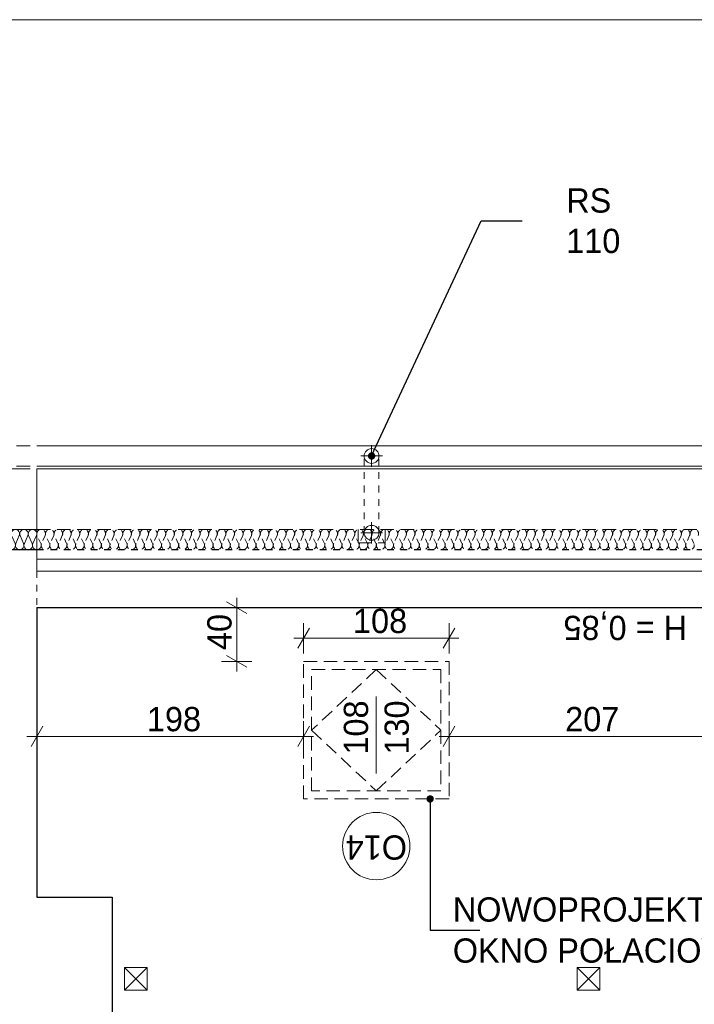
# Model space of a CAD drawing. Extents: x -21260 to 35740, y -2672 to 187028.
# Tile 107 of 120: x 11207 to 16215, y 139722 to 147028. Entities that reach past the tile are written whole.
import ezdxf

# ---------------------------------------------------------------- set-up
doc = ezdxf.new("R2010")
doc.units = 0
doc.header["$MEASUREMENT"] = 0
for name, pattern in [('Hidden Line', [100, 50, -50]), ('Hidden Line copy', [80, 40, -40]), ('Krawędzie ukryte', [150, 100, -50]), ('Przerywana', [400, 200, -200])]:
    doc.linetypes.add(name, pattern=pattern)
doc.layers.add('arch izolacje_Nr_Pióra__3', color=7, linetype='Continuous', lineweight=13, true_color=0xff6600)
doc.layers.add('Arch ocieplenie_Nr_Pióra__22', color=7, linetype='Continuous', lineweight=9, true_color=0x7f7f7f)
doc.layers.add('Arch ocieplenie', color=7, linetype='Continuous')
doc.layers.add('Arch wymiary', color=7, linetype='Continuous')
for name, color, linetype, lineweight in [('Arch opisy okien_Nr_Pióra__21', 7, 'Continuous', 13), ('Arch opisy_Nr_Pióra__21', 7, 'Continuous', 13), ('ARCH TABELA_Nr_Pióra__21', 7, 'Continuous', 13), ('Arch wymiary_Nr_Pióra__5', 7, 'Continuous', 13), ('INWENT DACH_Nr_Pióra__21', 7, 'Continuous', 13), ('INWENT KONST. DREWNIANA_Nr_Pióra__21', 7, 'Continuous', 13), ('INWENT ODWODNIENIE_Nr_Pióra__21', 7, 'Continuous', 13), ('INWENT OPISY_Nr_Pióra__21', 7, 'Continuous', 13), ('INWENT. OKNA_Nr_Pióra__21', 7, 'Continuous', 13), ('INWENT.ŚCIANY_Nr_Pióra__1', 7, 'Continuous', 25), ('Opisy - Tekst_Nr_pióra__1_Nr_Pióra__7', 7, 'Continuous', 13)]:
    doc.layers.add(name, color=color, linetype=linetype, lineweight=lineweight)
doc.styles.add('GENERATED_STYLE_1', font='txt')
doc.styles.add('GENERATED_STYLE_4', font='txt')
doc.styles.add('GENERATED_STYLE_5', font='txt')
doc.styles.add('GENERATED_STYLE_6', font='txt')
doc.styles.add('GENERATED_STYLE_7', font='txt')
doc.dimstyles.new('GENERATED_STYLE__1', dxfattribs={"dimtxt": 179.999995, "dimasz": 114, "dimexe": 0.18, "dimexo": 0, "dimgap": 0.09, "dimtad": 1, "dimdec": 0, "dimlfac": 0.1, "dimzin": 0, "dimdsep": 46, "dimtxsty": 'GENERATED_STYLE_1', "dimblk": 'ARROWHEAD_2', "dimblk1": 'ARROWHEAD_2', "dimblk2": 'ARROWHEAD_2', "dimcen": 0.09, "dimclrd": 7, "dimclre": 7, "dimclrt": 7, "dimazin": 0, "dimtfac": 1, "dimtdec": 4, "dimtmove": 0, "dimatfit": 3, "dimfxl": 0, "dimtolj": 1, "dimtzin": 0, "dimarcsym": 0})
doc.dimstyles.new('GENERATED_STYLE__3', dxfattribs={"dimtxt": 179.999995, "dimasz": 114, "dimexe": 0.18, "dimexo": 0, "dimgap": 0.09, "dimtad": 1, "dimtih": 1, "dimtoh": 1, "dimdec": 0, "dimlfac": 0.1, "dimzin": 0, "dimdsep": 46, "dimtxsty": 'GENERATED_STYLE_1', "dimblk": 'ARROWHEAD_2', "dimblk1": 'ARROWHEAD_2', "dimblk2": 'ARROWHEAD_2', "dimcen": 0.09, "dimclrd": 7, "dimclre": 7, "dimclrt": 7, "dimazin": 0, "dimtfac": 1, "dimtdec": 4, "dimtmove": 0, "dimatfit": 3, "dimfxl": 0, "dimtolj": 1, "dimtzin": 0, "dimarcsym": 0})
doc.dimstyles.new('GENERATED_STYLE__6', dxfattribs={"dimtxt": 0.18, "dimasz": 109.44, "dimexe": 0.18, "dimexo": 0.0625, "dimgap": 0.09, "dimtad": 0, "dimtih": 1, "dimtoh": 1, "dimdec": 4, "dimzin": 0, "dimdsep": 46, "dimcen": 0.09, "dimadec": 0, "dimazin": 0, "dimtfac": 1, "dimtdec": 4, "dimtmove": 0, "dimatfit": 3, "dimldrblk": 'ARROWHEAD_11', "dimfxl": 0, "dimtolj": 1, "dimtzin": 0, "dimarcsym": 0})

# ---------------------------------------------------------------- blocks, each defined once
blk = doc.blocks.new('Izolacja cieplna 14_216', base_point=(7189.1, 143095.9))
at = {"layer": 'Arch ocieplenie_Nr_Pióra__22', "linetype": 'Continuous'}
for p, q in [((7191.7, 143201.2), (7218.3, 143140.6)), ((7223.6, 143140.6), (7250.2, 143201.2)), ((7255.5, 143201.2), (7282, 143140.6)), ((7287.4, 143140.6), (7313.9, 143201.2)), ((7319.3, 143201.2), (7345.8, 143140.6)), ((7351.2, 143140.6), (7377.7, 143201.2)), ((7383.1, 143201.2), (7409.6, 143140.6)), ((7414.9, 143140.6), (7441.5, 143201.2)), ((7446.8, 143201.2), (7473.4, 143140.6)), ((7478.7, 143140.6), (7505.2, 143201.2)), ((7510.6, 143201.2), (7537.1, 143140.6)), ((7542.5, 143140.6), (7569, 143201.2)), ((7574.4, 143201.2), (7600.9, 143140.6)), ((7606.2, 143140.6), (7632.8, 143201.2)), ((7638.1, 143201.2), (7664.7, 143140.6)), ((7670, 143140.6), (7696.5, 143201.2)), ((7701.9, 143201.2), (7728.4, 143140.6)), ((7733.8, 143140.6), (7760.3, 143201.2)), ((7765.7, 143201.2), (7792.2, 143140.6)), ((7797.6, 143140.6), (7824.1, 143201.2)), ((7829.4, 143201.2), (7856, 143140.6)), ((7861.3, 143140.6), (7887.9, 143201.2)), ((7893.2, 143201.2), (7919.7, 143140.6)), ((7925.1, 143140.6), (7951.6, 143201.2)), ((7957, 143201.2), (7983.5, 143140.6)), ((7988.9, 143140.6), (8015.4, 143201.2)), ((8020.7, 143201.2), (8047.3, 143140.6)), ((8052.6, 143140.6), (8079.2, 143201.2)), ((8084.5, 143201.2), (8111, 143140.6)), ((8116.4, 143140.6), (8142.9, 143201.2)), ((8148.3, 143201.2), (8174.8, 143140.6)), ((8180.2, 143140.6), (8206.7, 143201.2)), ((8212.1, 143201.2), (8238.6, 143140.6)), ((8243.9, 143140.6), (8270.5, 143201.2)), ((8275.8, 143201.2), (8302.4, 143140.6)), ((8307.7, 143140.6), (8334.2, 143201.2)), ((8339.6, 143201.2), (8366.1, 143140.6)), ((8371.5, 143140.6), (8398, 143201.2)), ((8403.4, 143201.2), (8429.9, 143140.6)), ((8435.2, 143140.6), (8461.8, 143201.2)), ((8467.1, 143201.2), (8493.7, 143140.6)), ((8499, 143140.6), (8525.5, 143201.2)), ((8530.9, 143201.2), (8557.4, 143140.6)), ((8562.8, 143140.6), (8589.3, 143201.2)), ((8594.7, 143201.2), (8621.2, 143140.6)), ((8626.6, 143140.6), (8653.1, 143201.2)), ((8658.4, 143201.2), (8685, 143140.6)), ((8690.3, 143140.6), (8716.9, 143201.2)), ((8722.2, 143201.2), (8748.7, 143140.6)), ((8754.1, 143140.6), (8780.6, 143201.2)), ((8786, 143201.2), (8812.5, 143140.6)), ((8817.9, 143140.6), (8844.4, 143201.2)), ((8849.7, 143201.2), (8876.3, 143140.6)), ((8881.6, 143140.6), (8908.2, 143201.2)), ((8913.5, 143201.2), (8940, 143140.6)), ((8945.4, 143140.6), (8971.9, 143201.2)), ((8977.3, 143201.2), (9003.8, 143140.6)), ((9009.2, 143140.6), (9035.7, 143201.2)), ((9041.1, 143201.2), (9067.6, 143140.6)), ((9072.9, 143140.6), (9099.5, 143201.2)), ((9104.8, 143201.2), (9131.4, 143140.6)), ((9136.7, 143140.6), (9163.2, 143201.2)), ((9168.6, 143201.2), (9195.1, 143140.6)), ((9200.5, 143140.6), (9227, 143201.2)), ((9232.4, 143201.2), (9258.9, 143140.6)), ((9264.2, 143140.6), (9290.8, 143201.2)), ((9296.1, 143201.2), (9322.7, 143140.6)), ((9328, 143140.6), (9354.5, 143201.2)), ((9359.9, 143201.2), (9386.4, 143140.6)), ((9391.8, 143140.6), (9418.3, 143201.2)), ((9423.7, 143201.2), (9450.2, 143140.6)), ((9455.6, 143140.6), (9482.1, 143201.2)), ((9487.4, 143201.2), (9514, 143140.6)), ((9519.3, 143140.6), (9545.9, 143201.2)), ((9551.2, 143201.2), (9577.7, 143140.6)), ((9583.1, 143140.6), (9609.6, 143201.2)), ((9615, 143201.2), (9641.5, 143140.6)), ((9646.9, 143140.6), (9673.4, 143201.2)), ((9678.7, 143201.2), (9705.3, 143140.6)), ((9710.6, 143140.6), (9737.2, 143201.2)), ((9742.5, 143201.2), (9769, 143140.6)), ((9774.4, 143140.6), (9800.9, 143201.2)), ((9806.3, 143201.2), (9832.8, 143140.6)), ((9838.2, 143140.6), (9864.7, 143201.2)), ((9870.1, 143201.2), (9896.6, 143140.6)), ((9901.9, 143140.6), (9928.5, 143201.2)), ((9933.8, 143201.2), (9960.4, 143140.6)), ((9965.7, 143140.6), (9992.2, 143201.2)), ((9997.6, 143201.2), (10024.1, 143140.6)), ((10029.5, 143140.6), (10056, 143201.2)), ((10061.4, 143201.2), (10087.9, 143140.6)), ((10093.2, 143140.6), (10119.8, 143201.2)), ((10125.1, 143201.2), (10151.7, 143140.6)), ((10157, 143140.6), (10183.5, 143201.2)), ((10188.9, 143201.2), (10215.4, 143140.6)), ((10220.8, 143140.6), (10247.3, 143201.2)), ((10252.7, 143201.2), (10279.2, 143140.6)), ((10284.6, 143140.6), (10311.1, 143201.2)), ((10316.4, 143201.2), (10343, 143140.6)), ((10348.3, 143140.6), (10374.9, 143201.2)), ((10380.2, 143201.2), (10406.7, 143140.6)), ((10412.1, 143140.6), (10438.6, 143201.2)), ((10444, 143201.2), (10470.5, 143140.6)), ((10475.9, 143140.6), (10502.4, 143201.2)), ((10507.7, 143201.2), (10534.3, 143140.6)), ((10539.6, 143140.6), (10566.2, 143201.2)), ((10571.5, 143201.2), (10598, 143140.6)), ((10603.4, 143140.6), (10629.9, 143201.2)), ((10635.3, 143201.2), (10661.8, 143140.6)), ((10667.2, 143140.6), (10693.7, 143201.2)), ((10699.1, 143201.2), (10725.6, 143140.6)), ((10730.9, 143140.6), (10757.5, 143201.2)), ((10762.8, 143201.2), (10789.4, 143140.6)), ((10794.7, 143140.6), (10821.2, 143201.2)), ((10826.6, 143201.2), (10853.1, 143140.6)), ((10858.5, 143140.6), (10885, 143201.2)), ((10890.4, 143201.2), (10916.9, 143140.6)), ((10922.2, 143140.6), (10948.8, 143201.2)), ((10954.1, 143201.2), (10980.7, 143140.6)), ((10986, 143140.6), (11012.5, 143201.2)), ((11017.9, 143201.2), (11044.4, 143140.6)), ((11049.8, 143140.6), (11076.3, 143201.2)), ((11081.7, 143201.2), (11108.2, 143140.6)), ((11113.6, 143140.6), (11140.1, 143201.2)), ((11145.4, 143201.2), (11172, 143140.6)), ((11177.3, 143140.6), (11203.9, 143201.2)), ((11209.2, 143201.2), (11235.7, 143140.6)), ((11241.1, 143140.6), (11267.6, 143201.2)), ((11273, 143201.2), (11299.5, 143140.6)), ((11304.9, 143140.6), (11331.4, 143201.2))]:
    blk.add_line(p, q, dxfattribs=at)
for centre, start_param, end_param in [((7221, 143214), 4.299595, 8.266775), ((7284.7, 143214), 4.299595, 8.266775), ((7348.5, 143214), 4.299595, 8.266775), ((7412.3, 143214), 4.299595, 8.266775), ((7476, 143214), 4.299595, 8.266775), ((7539.8, 143214), 4.299595, 8.266775), ((7603.6, 143214), 4.299595, 8.266775), ((7667.3, 143214), 4.299595, 8.266775), ((7731.1, 143214), 4.299595, 8.266775), ((7794.9, 143214), 4.299595, 8.266775), ((7858.6, 143214), 4.299595, 8.266775), ((7922.4, 143214), 4.299595, 8.266775), ((7986.2, 143214), 4.299595, 8.266775), ((8050, 143214), 4.299595, 8.266775), ((8113.7, 143214), 4.299595, 8.266775), ((8177.5, 143214), 4.299595, 8.266775), ((8241.3, 143214), 4.299595, 8.266775), ((8305, 143214), 4.299595, 8.266775), ((8368.8, 143214), 4.299595, 8.266775), ((8432.6, 143214), 4.299595, 8.266775), ((8496.3, 143214), 4.299595, 8.266775), ((8560.1, 143214), 4.299595, 8.266775), ((8623.9, 143214), 4.299595, 8.266775), ((8687.6, 143214), 4.299595, 8.266775), ((8751.4, 143214), 4.299595, 8.266775), ((8815.2, 143214), 4.299595, 8.266775), ((8879, 143214), 4.299595, 8.266775), ((8942.7, 143214), 4.299595, 8.266775), ((9006.5, 143214), 4.299595, 8.266775), ((9070.3, 143214), 4.299595, 8.266775), ((9134, 143214), 4.299595, 8.266775), ((9197.8, 143214), 4.299595, 8.266775), ((9261.6, 143214), 4.299595, 8.266775), ((9325.3, 143214), 4.299595, 8.266775), ((9389.1, 143214), 4.299595, 8.266775), ((9452.9, 143214), 4.299595, 8.266775), ((9516.6, 143214), 4.299595, 8.266775), ((9580.4, 143214), 4.299595, 8.266775), ((9644.2, 143214), 4.299595, 8.266775), ((9708, 143214), 4.299595, 8.266775), ((9771.7, 143214), 4.299595, 8.266775), ((9835.5, 143214), 4.299595, 8.266775), ((9899.3, 143214), 4.299595, 8.266775), ((9963, 143214), 4.299595, 8.266775), ((10026.8, 143214), 4.299595, 8.266775), ((10090.6, 143214), 4.299595, 8.266775), ((10154.3, 143214), 4.299595, 8.266775), ((10218.1, 143214), 4.299595, 8.266775), ((10281.9, 143214), 4.299595, 8.266775), ((10345.6, 143214), 4.299595, 8.266775), ((10409.4, 143214), 4.299595, 8.266775), ((10473.2, 143214), 4.299595, 8.266775), ((10537, 143214), 4.299595, 8.266775), ((10600.7, 143214), 4.299595, 8.266775), ((10664.5, 143214), 4.299595, 8.266775), ((10728.3, 143214), 4.299595, 8.266775), ((10792, 143214), 4.299595, 8.266775), ((10855.8, 143214), 4.299595, 8.266775), ((10919.6, 143214), 4.299595, 8.266775), ((10983.3, 143214), 4.299595, 8.266775), ((11047.1, 143214), 4.299595, 8.266775), ((11110.9, 143214), 4.299595, 8.266775), ((11174.6, 143214), 4.299595, 8.266775), ((11238.4, 143214), 4.299595, 8.266775), ((11302.2, 143214), 4.299595, 8.266775), ((7189.1, 143127.8), 3.141593, 5.125182), ((7252.8, 143127.8), 1.158004, 5.125183), ((7316.6, 143127.8), 1.158004, 5.125183), ((7380.4, 143127.8), 1.158004, 5.125183), ((7444.1, 143127.8), 1.158004, 5.125183), ((7507.9, 143127.8), 1.158004, 5.125183), ((7571.7, 143127.8), 1.158004, 5.125183), ((7635.5, 143127.8), 1.158004, 5.125183), ((7699.2, 143127.8), 1.158004, 5.125183), ((7763, 143127.8), 1.158004, 5.125183), ((7826.8, 143127.8), 1.158004, 5.125183), ((7890.5, 143127.8), 1.158004, 5.125183), ((7954.3, 143127.8), 1.158004, 5.125183), ((8018.1, 143127.8), 1.158004, 5.125183), ((8081.8, 143127.8), 1.158004, 5.125183), ((8145.6, 143127.8), 1.158004, 5.125183), ((8209.4, 143127.8), 1.158004, 5.125183), ((8273.1, 143127.8), 1.158004, 5.125183), ((8336.9, 143127.8), 1.158004, 5.125183), ((8400.7, 143127.8), 1.158004, 5.125183), ((8464.5, 143127.8), 1.158004, 5.125183), ((8528.2, 143127.8), 1.158004, 5.125183), ((8592, 143127.8), 1.158004, 5.125183), ((8655.8, 143127.8), 1.158004, 5.125183), ((8719.5, 143127.8), 1.158004, 5.125183), ((8783.3, 143127.8), 1.158004, 5.125183), ((8847.1, 143127.8), 1.158004, 5.125183), ((8910.8, 143127.8), 1.158004, 5.125183), ((8974.6, 143127.8), 1.158004, 5.125183), ((9038.4, 143127.8), 1.158004, 5.125183), ((9102.1, 143127.8), 1.158004, 5.125183), ((9165.9, 143127.8), 1.158004, 5.125183), ((9229.7, 143127.8), 1.158004, 5.125183), ((9293.5, 143127.8), 1.158004, 5.125183), ((9357.2, 143127.8), 1.158004, 5.125183), ((9421, 143127.8), 1.158004, 5.125183), ((9484.8, 143127.8), 1.158004, 5.125183), ((9548.5, 143127.8), 1.158004, 5.125183), ((9612.3, 143127.8), 1.158004, 5.125183), ((9676.1, 143127.8), 1.158004, 5.125183), ((9739.8, 143127.8), 1.158004, 5.125183), ((9803.6, 143127.8), 1.158004, 5.125183), ((9867.4, 143127.8), 1.158004, 5.125183), ((9931.1, 143127.8), 1.158004, 5.125183), ((9994.9, 143127.8), 1.158004, 5.125183), ((10058.7, 143127.8), 1.158004, 5.125183), ((10122.5, 143127.8), 1.158004, 5.125183), ((10186.2, 143127.8), 1.158004, 5.125183), ((10250, 143127.8), 1.158004, 5.125183), ((10313.8, 143127.8), 1.158004, 5.125183), ((10377.5, 143127.8), 1.158004, 5.125183), ((10441.3, 143127.8), 1.158004, 5.125183), ((10505.1, 143127.8), 1.158004, 5.125183), ((10568.8, 143127.8), 1.158004, 5.125183), ((10632.6, 143127.8), 1.158004, 5.125183), ((10696.4, 143127.8), 1.158004, 5.125183), ((10760.1, 143127.8), 1.158004, 5.125183), ((10823.9, 143127.8), 1.158004, 5.125183), ((10887.7, 143127.8), 1.158004, 5.125183), ((10951.5, 143127.8), 1.158004, 5.125183), ((11015.2, 143127.8), 1.158004, 5.125183), ((11079, 143127.8), 1.158004, 5.125183), ((11142.8, 143127.8), 1.158004, 5.125183), ((11206.5, 143127.8), 1.158004, 5.125183), ((11270.3, 143127.8), 1.158004, 5.125183), ((11334.1, 143127.8), 1.158004, 3.141593)]:
    blk.add_ellipse(centre, major_axis=(0, 31.9), ratio=0.999464, start_param=start_param, end_param=end_param, dxfattribs=at)
blk = doc.blocks.new('Izolacja cieplna 14_220', base_point=(32134.1, 143095.9))
at = {"layer": 'Arch ocieplenie_Nr_Pióra__22', "linetype": 'Hidden Line copy'}
for p, q in [((11363.3, 143140.5), (11336.8, 143201.1)), ((11395.2, 143201.1), (11368.7, 143140.5)), ((11427.1, 143140.5), (11400.6, 143201.1)), ((11459, 143201.1), (11432.5, 143140.5)), ((11490.9, 143140.5), (11464.4, 143201.1)), ((11522.8, 143201.1), (11496.3, 143140.5)), ((11554.7, 143140.5), (11528.2, 143201.1)), ((11586.6, 143201.1), (11560.1, 143140.5)), ((11618.5, 143140.5), (11592, 143201.1)), ((11650.4, 143201.1), (11623.9, 143140.5)), ((11682.3, 143140.5), (11655.8, 143201.1)), ((11714.2, 143201.1), (11687.7, 143140.5)), ((11746.1, 143140.5), (11719.6, 143201.1)), ((11778, 143201.1), (11751.5, 143140.5)), ((11809.9, 143140.5), (11783.4, 143201.1)), ((11841.8, 143201.1), (11815.3, 143140.5)), ((11873.7, 143140.5), (11847.2, 143201.1)), ((11905.6, 143201.1), (11879.1, 143140.5)), ((11937.5, 143140.5), (11911, 143201.1)), ((11969.4, 143201.1), (11942.9, 143140.5)), ((12001.3, 143140.5), (11974.8, 143201.1)), ((12033.2, 143201.1), (12006.7, 143140.5)), ((12065.1, 143140.5), (12038.6, 143201.1)), ((12097, 143201.1), (12070.5, 143140.5)), ((12128.9, 143140.5), (12102.4, 143201.1)), ((12160.8, 143201.1), (12134.3, 143140.5)), ((12192.7, 143140.5), (12166.2, 143201.1)), ((12224.6, 143201.1), (12198.1, 143140.5)), ((12256.5, 143140.5), (12230, 143201.1)), ((12288.4, 143201.1), (12261.9, 143140.5)), ((12320.3, 143140.5), (12293.8, 143201.1)), ((12352.2, 143201.1), (12325.7, 143140.5)), ((12384.2, 143140.5), (12357.6, 143201.1)), ((12416.1, 143201.1), (12389.5, 143140.5)), ((12448, 143140.5), (12421.4, 143201.1)), ((12479.9, 143201.1), (12453.3, 143140.5)), ((12511.8, 143140.5), (12485.2, 143201.1)), ((12543.7, 143201.1), (12517.1, 143140.5)), ((12575.6, 143140.5), (12549, 143201.1)), ((12607.5, 143201.1), (12580.9, 143140.5)), ((12639.4, 143140.5), (12612.8, 143201.1)), ((12671.3, 143201.1), (12644.7, 143140.5)), ((12703.2, 143140.5), (12676.6, 143201.1)), ((12735.1, 143201.1), (12708.5, 143140.5)), ((12767, 143140.5), (12740.4, 143201.1)), ((12798.9, 143201.1), (12772.3, 143140.5)), ((12830.8, 143140.5), (12804.2, 143201.1)), ((12862.7, 143201.1), (12836.1, 143140.5)), ((12894.6, 143140.5), (12868, 143201.1)), ((12926.5, 143201.1), (12899.9, 143140.5)), ((12958.4, 143140.5), (12931.8, 143201.1)), ((12990.3, 143201.1), (12963.7, 143140.5)), ((13022.2, 143140.5), (12995.6, 143201.1)), ((13054.1, 143201.1), (13027.5, 143140.5)), ((13086, 143140.5), (13059.5, 143201.1)), ((13117.9, 143201.1), (13091.4, 143140.5)), ((13149.8, 143140.5), (13123.3, 143201.1)), ((13181.7, 143201.1), (13155.2, 143140.5)), ((13213.6, 143140.5), (13187.1, 143201.1)), ((13245.5, 143201.1), (13219, 143140.5)), ((13277.4, 143140.5), (13250.9, 143201.1)), ((13309.3, 143201.1), (13282.8, 143140.5)), ((13341.2, 143140.5), (13314.7, 143201.1)), ((13373.1, 143201.1), (13346.6, 143140.5)), ((13405, 143140.5), (13378.5, 143201.1)), ((13436.9, 143201.1), (13410.4, 143140.5)), ((13468.8, 143140.5), (13442.3, 143201.1)), ((13500.7, 143201.1), (13474.2, 143140.5)), ((13532.6, 143140.5), (13506.1, 143201.1)), ((13564.5, 143201.1), (13538, 143140.5)), ((13596.4, 143140.5), (13569.9, 143201.1)), ((13628.3, 143201.1), (13601.8, 143140.5)), ((13660.2, 143140.5), (13633.7, 143201.1)), ((13692.1, 143201.1), (13665.6, 143140.5)), ((13724, 143140.5), (13697.5, 143201.1)), ((13755.9, 143201.1), (13729.4, 143140.5)), ((13787.8, 143140.5), (13761.3, 143201.1)), ((13819.7, 143201.1), (13793.2, 143140.5)), ((13851.6, 143140.5), (13825.1, 143201.1)), ((13883.5, 143201.1), (13857, 143140.5)), ((13915.4, 143140.5), (13888.9, 143201.1)), ((13947.3, 143201.1), (13920.8, 143140.5)), ((13979.2, 143140.5), (13952.7, 143201.1)), ((14011.1, 143201.1), (13984.6, 143140.5)), ((14043, 143140.5), (14016.5, 143201.1)), ((14074.9, 143201.1), (14048.4, 143140.5)), ((14106.9, 143140.5), (14080.3, 143201.1)), ((14138.8, 143201.1), (14112.2, 143140.5)), ((14170.7, 143140.5), (14144.1, 143201.1)), ((14202.6, 143201.1), (14176, 143140.5)), ((14234.5, 143140.5), (14207.9, 143201.1)), ((14266.4, 143201.1), (14239.8, 143140.5)), ((14298.3, 143140.5), (14271.7, 143201.1)), ((14330.2, 143201.1), (14303.6, 143140.5)), ((14362.1, 143140.5), (14335.5, 143201.1)), ((14394, 143201.1), (14367.4, 143140.5)), ((14425.9, 143140.5), (14399.3, 143201.1)), ((14457.8, 143201.1), (14431.2, 143140.5)), ((14489.7, 143140.5), (14463.1, 143201.1)), ((14521.6, 143201.1), (14495, 143140.5)), ((14553.5, 143140.5), (14526.9, 143201.1)), ((14585.4, 143201.1), (14558.8, 143140.5)), ((14617.3, 143140.5), (14590.7, 143201.1)), ((14649.2, 143201.1), (14622.6, 143140.5)), ((14681.1, 143140.5), (14654.5, 143201.1)), ((14713, 143201.1), (14686.4, 143140.5)), ((14744.9, 143140.5), (14718.3, 143201.1)), ((14776.8, 143201.1), (14750.2, 143140.5)), ((14808.7, 143140.5), (14782.1, 143201.1)), ((14840.6, 143201.1), (14814.1, 143140.5)), ((14872.5, 143140.5), (14846, 143201.1)), ((14904.4, 143201.1), (14877.9, 143140.5)), ((14936.3, 143140.5), (14909.8, 143201.1)), ((14968.2, 143201.1), (14941.7, 143140.5)), ((15000.1, 143140.5), (14973.6, 143201.1)), ((15032, 143201.1), (15005.5, 143140.5)), ((15063.9, 143140.5), (15037.4, 143201.1)), ((15095.8, 143201.1), (15069.3, 143140.5)), ((15127.7, 143140.5), (15101.2, 143201.1)), ((15159.6, 143201.1), (15133.1, 143140.5)), ((15191.5, 143140.5), (15165, 143201.1)), ((15223.4, 143201.1), (15196.9, 143140.5)), ((15255.3, 143140.5), (15228.8, 143201.1)), ((15287.2, 143201.1), (15260.7, 143140.5)), ((15319.1, 143140.5), (15292.6, 143201.1)), ((15351, 143201.1), (15324.5, 143140.5)), ((15382.9, 143140.5), (15356.4, 143201.1)), ((15414.8, 143201.1), (15388.3, 143140.5)), ((15446.7, 143140.5), (15420.2, 143201.1)), ((15478.6, 143201.1), (15452.1, 143140.5)), ((15510.5, 143140.5), (15484, 143201.1)), ((15542.4, 143201.1), (15515.9, 143140.5)), ((15574.3, 143140.5), (15547.8, 143201.1)), ((15606.2, 143201.1), (15579.7, 143140.5)), ((15638.1, 143140.5), (15611.6, 143201.1)), ((15670, 143201.1), (15643.5, 143140.5)), ((15701.9, 143140.5), (15675.4, 143201.1)), ((15733.8, 143201.1), (15707.3, 143140.5)), ((15765.7, 143140.5), (15739.2, 143201.1)), ((15797.6, 143201.1), (15771.1, 143140.5)), ((15829.6, 143140.5), (15803, 143201.1)), ((15861.5, 143201.1), (15834.9, 143140.5)), ((15893.4, 143140.5), (15866.8, 143201.1)), ((15925.3, 143201.1), (15898.7, 143140.5)), ((15957.2, 143140.5), (15930.6, 143201.1)), ((15989.1, 143201.1), (15962.5, 143140.5)), ((16021, 143140.5), (15994.4, 143201.1)), ((16052.9, 143201.1), (16026.3, 143140.5)), ((16084.8, 143140.5), (16058.2, 143201.1)), ((16116.7, 143201.1), (16090.1, 143140.5)), ((16148.6, 143140.5), (16122, 143201.1)), ((16180.5, 143201.1), (16153.9, 143140.5)), ((16212.4, 143140.5), (16185.8, 143201.1))]:
    blk.add_line(p, q, dxfattribs=at)
for centre, start, end in [((11366, 143213.9), 336.34881, 203.65129), ((11429.8, 143213.9), 336.34881, 203.65129), ((11493.6, 143213.9), 336.34881, 203.65129), ((11557.4, 143213.9), 336.34881, 203.65129), ((11621.2, 143213.9), 336.34881, 203.65129), ((11685, 143213.9), 336.34881, 203.65129), ((11748.8, 143213.9), 336.34881, 203.65129), ((11812.6, 143213.9), 336.34881, 203.65129), ((11876.4, 143213.9), 336.34881, 203.65129), ((11940.2, 143213.9), 336.34881, 203.65129), ((12004, 143213.9), 336.34881, 203.65129), ((12067.8, 143213.9), 336.34881, 203.65129), ((12131.6, 143213.9), 336.34881, 203.65129), ((12195.4, 143213.9), 336.34881, 203.65129), ((12259.2, 143213.9), 336.34881, 203.65129), ((12323, 143213.9), 336.34881, 203.65129), ((12386.8, 143213.9), 336.34881, 203.65129), ((12450.6, 143213.9), 336.34881, 203.65129), ((12514.4, 143213.9), 336.34881, 203.65129), ((12578.2, 143213.9), 336.34881, 203.65129), ((12642, 143213.9), 336.34881, 203.65129), ((12705.8, 143213.9), 336.34881, 203.65129), ((12769.7, 143213.9), 336.34881, 203.65129), ((12833.5, 143213.9), 336.34881, 203.65129), ((12897.3, 143213.9), 336.34881, 203.65129), ((12961.1, 143213.9), 336.34881, 203.65129), ((13024.9, 143213.9), 336.34881, 203.65129), ((13088.7, 143213.9), 336.34881, 203.65129), ((13152.5, 143213.9), 336.34881, 203.65129), ((13216.3, 143213.9), 336.34881, 203.65129), ((13280.1, 143213.9), 336.34881, 203.65129), ((13343.9, 143213.9), 336.34881, 203.65129), ((13407.7, 143213.9), 336.34881, 203.65129), ((13471.5, 143213.9), 336.34881, 203.65129), ((13535.3, 143213.9), 336.34881, 203.65129), ((13599.1, 143213.9), 336.34881, 203.65129), ((13662.9, 143213.9), 336.34881, 203.65129), ((13726.7, 143213.9), 336.34881, 203.65129), ((13790.5, 143213.9), 336.34881, 203.65129), ((13854.3, 143213.9), 336.34881, 203.65129), ((13918.1, 143213.9), 336.34881, 203.65129), ((13981.9, 143213.9), 336.34881, 203.65129), ((14045.7, 143213.9), 336.34881, 203.65129), ((14109.5, 143213.9), 336.34881, 203.65129), ((14173.3, 143213.9), 336.34881, 203.65129), ((14237.1, 143213.9), 336.34881, 203.65129), ((14300.9, 143213.9), 336.34881, 203.65129), ((14364.7, 143213.9), 336.34881, 203.65129), ((14428.5, 143213.9), 336.34881, 203.65129), ((14492.4, 143213.9), 336.34881, 203.65129), ((14556.2, 143213.9), 336.34881, 203.65129), ((14620, 143213.9), 336.34881, 203.65129), ((14683.8, 143213.9), 336.34881, 203.65129), ((14747.6, 143213.9), 336.34881, 203.65129), ((14811.4, 143213.9), 336.34881, 203.65129), ((14875.2, 143213.9), 336.34881, 203.65129), ((14939, 143213.9), 336.34881, 203.65129), ((15002.8, 143213.9), 336.34881, 203.65129), ((15066.6, 143213.9), 336.34881, 203.65129), ((15130.4, 143213.9), 336.34881, 203.65129), ((15194.2, 143213.9), 336.34881, 203.65129), ((15258, 143213.9), 336.34881, 203.65129), ((15321.8, 143213.9), 336.34881, 203.65129), ((15385.6, 143213.9), 336.34881, 203.65129), ((15449.4, 143213.9), 336.34881, 203.65129), ((15513.2, 143213.9), 336.34881, 203.65129), ((15577, 143213.9), 336.34881, 203.65129), ((15640.8, 143213.9), 336.34881, 203.65129), ((15704.6, 143213.9), 336.34881, 203.65129), ((15768.4, 143213.9), 336.34881, 203.65129), ((15832.2, 143213.9), 336.34881, 203.65129), ((15896, 143213.9), 336.34881, 203.65129), ((15959.8, 143213.9), 336.34881, 203.65129), ((16023.6, 143213.9), 336.34881, 203.65129), ((16087.4, 143213.9), 336.34881, 203.65129), ((16151.2, 143213.9), 336.34881, 203.65129), ((16215.1, 143213.9), 336.34881, 203.65129), ((11334.1, 143127.7), 270.00004, 23.65124), ((11397.9, 143127.7), 156.34879, 23.65124), ((11461.7, 143127.7), 156.34879, 23.65124), ((11525.5, 143127.7), 156.34879, 23.65124), ((11589.3, 143127.7), 156.34879, 23.65124), ((11653.1, 143127.7), 156.34879, 23.65124), ((11716.9, 143127.7), 156.34879, 23.65124), ((11780.7, 143127.7), 156.34879, 23.65124), ((11844.5, 143127.7), 156.34879, 23.65124), ((11908.3, 143127.7), 156.34879, 23.65124), ((11972.1, 143127.7), 156.34879, 23.65124), ((12035.9, 143127.7), 156.34879, 23.65124), ((12099.7, 143127.7), 156.34879, 23.65124), ((12163.5, 143127.7), 156.34879, 23.65124), ((12227.3, 143127.7), 156.34879, 23.65124), ((12291.1, 143127.7), 156.34879, 23.65124), ((12354.9, 143127.7), 156.34879, 23.65124), ((12418.7, 143127.7), 156.34879, 23.65124), ((12482.5, 143127.7), 156.34879, 23.65124), ((12546.3, 143127.7), 156.34879, 23.65124), ((12610.1, 143127.7), 156.34879, 23.65124), ((12673.9, 143127.7), 156.34879, 23.65124), ((12737.8, 143127.7), 156.34879, 23.65124), ((12801.6, 143127.7), 156.34879, 23.65124), ((12865.4, 143127.7), 156.34879, 23.65124), ((12929.2, 143127.7), 156.34879, 23.65124), ((12993, 143127.7), 156.34879, 23.65124), ((13056.8, 143127.7), 156.34879, 23.65124), ((13120.6, 143127.7), 156.34879, 23.65124), ((13184.4, 143127.7), 156.34879, 23.65124), ((13248.2, 143127.7), 156.34879, 23.65124), ((13312, 143127.7), 156.34879, 23.65124), ((13375.8, 143127.7), 156.34879, 23.65124), ((13439.6, 143127.7), 156.34879, 23.65124), ((13503.4, 143127.7), 156.34879, 23.65124), ((13567.2, 143127.7), 156.34879, 23.65124), ((13631, 143127.7), 156.34879, 23.65124), ((13694.8, 143127.7), 156.34879, 23.65124), ((13758.6, 143127.7), 156.34879, 23.65124), ((13822.4, 143127.7), 156.34879, 23.65124), ((13886.2, 143127.7), 156.34879, 23.65124), ((13950, 143127.7), 156.34879, 23.65124), ((14013.8, 143127.7), 156.34879, 23.65124), ((14077.6, 143127.7), 156.34879, 23.65124), ((14141.4, 143127.7), 156.34879, 23.65124), ((14205.2, 143127.7), 156.34879, 23.65124), ((14269, 143127.7), 156.34879, 23.65124), ((14332.8, 143127.7), 156.34879, 23.65124), ((14396.6, 143127.7), 156.34879, 23.65124), ((14460.5, 143127.7), 156.34879, 23.65124), ((14524.3, 143127.7), 156.34879, 23.65124), ((14588.1, 143127.7), 156.34879, 23.65124), ((14651.9, 143127.7), 156.34879, 23.65124), ((14715.7, 143127.7), 156.34879, 23.65124), ((14779.5, 143127.7), 156.34879, 23.65124), ((14843.3, 143127.7), 156.34879, 23.65124), ((14907.1, 143127.7), 156.34879, 23.65124), ((14970.9, 143127.7), 156.34879, 23.65124), ((15034.7, 143127.7), 156.34879, 23.65124), ((15098.5, 143127.7), 156.34879, 23.65124), ((15162.3, 143127.7), 156.34879, 23.65124), ((15226.1, 143127.7), 156.34879, 23.65124), ((15289.9, 143127.7), 156.34879, 23.65124), ((15353.7, 143127.7), 156.34879, 23.65124), ((15417.5, 143127.7), 156.34879, 23.65124), ((15481.3, 143127.7), 156.34879, 23.65124), ((15545.1, 143127.7), 156.34879, 23.65124), ((15608.9, 143127.7), 156.34879, 23.65124), ((15672.7, 143127.7), 156.34879, 23.65124), ((15736.5, 143127.7), 156.34879, 23.65124), ((15800.3, 143127.7), 156.34879, 23.65124), ((15864.1, 143127.7), 156.34879, 23.65124), ((15927.9, 143127.7), 156.34879, 23.65124), ((15991.7, 143127.7), 156.34879, 23.65124), ((16055.5, 143127.7), 156.34879, 23.65124), ((16119.3, 143127.7), 156.34879, 23.65124), ((16183.2, 143127.7), 156.34879, 23.65124)]:
    blk.add_arc(centre, 31.9, start, end, dxfattribs=at)
blk = doc.blocks.new('*D736')
at = {"layer": 'Arch wymiary_Nr_Pióra__5', "linetype": 'Continuous'}
for p, q in [((11334.1, 141597.3), (11334.1, 141822.3)), ((13314.1, 141597.3), (13314.1, 141822.3)), ((11377.4, 141784.8), (11290.8, 141634.8)), ((13270.8, 141634.8), (13357.4, 141784.8)), ((11260.7, 141709.8), (11334.1, 141709.8)), ((11334.1, 141709.8), (13314.1, 141709.8)), ((13314.1, 141709.8), (13387.4, 141709.8))]:
    blk.add_line(p, q, dxfattribs=at)
at = {"layer": 'Arch wymiary_Nr_Pióra__5', "insert": (12151.3, 141745.8), "char_height": 180, "attachment_point": 7, "style": 'GENERATED_STYLE_1'}
blk.add_mtext('{198}', dxfattribs=at)
blk = doc.blocks.new('ARROWHEAD_2')
at = {"color": 0, "linetype": 'Continuous', "lineweight": 0}
for p, q in [((-0.378, -0.655), (0.378, 0.655)), ((0, 0), (-1, 0))]:
    blk.add_line(p, q, dxfattribs=at)
blk = doc.blocks.new('*D737')
at = {"layer": 'Arch wymiary_Nr_Pióra__5', "linetype": 'Continuous'}
for p, q in [((12893, 142622.6), (12743, 142709.2)), ((12818, 142665.9), (12818, 142739.2)), ((12930.5, 142665.9), (12705.5, 142665.9)), ((12818, 142265.9), (12818, 142665.9)), ((12930.5, 142265.9), (12705.5, 142265.9)), ((12743, 142309.2), (12893, 142222.6)), ((12818, 142192.5), (12818, 142265.9))]:
    blk.add_line(p, q, dxfattribs=at)
at = {"layer": 'Arch wymiary_Nr_Pióra__5', "insert": (12782, 142350.7), "char_height": 180, "attachment_point": 7, "rotation": 90, "style": 'GENERATED_STYLE_1'}
blk.add_mtext('{40}', dxfattribs=at)
blk = doc.blocks.new('*D738')
at = {"layer": 'Arch wymiary_Nr_Pióra__5', "linetype": 'Continuous'}
for p, q in [((13314.1, 142326.1), (13314.1, 142551.1)), ((14394.1, 142326.1), (14394.1, 142551.1)), ((13357.4, 142513.6), (13270.8, 142363.6)), ((14350.8, 142363.6), (14437.4, 142513.6)), ((13240.7, 142438.6), (13314.1, 142438.6)), ((13314.1, 142438.6), (14394.1, 142438.6)), ((14394.1, 142438.6), (14467.4, 142438.6))]:
    blk.add_line(p, q, dxfattribs=at)
at = {"layer": 'Arch wymiary_Nr_Pióra__5', "insert": (13681.3, 142474.6), "char_height": 180, "attachment_point": 7, "style": 'GENERATED_STYLE_1'}
blk.add_mtext('{108}', dxfattribs=at)
blk = doc.blocks.new('*D739')
at = {"layer": 'Arch wymiary_Nr_Pióra__5', "linetype": 'Continuous'}
for p, q in [((14394.1, 141597.3), (14394.1, 141822.3)), ((16464.1, 141597.3), (16464.1, 141822.3)), ((14437.4, 141784.8), (14350.8, 141634.8)), ((16420.8, 141634.8), (16507.4, 141784.8)), ((14320.7, 141709.8), (14394.1, 141709.8)), ((14394.1, 141709.8), (16464.1, 141709.8)), ((16464.1, 141709.8), (16537.4, 141709.8))]:
    blk.add_line(p, q, dxfattribs=at)
at = {"layer": 'Arch wymiary_Nr_Pióra__5', "insert": (15256.3, 141745.8), "char_height": 180, "attachment_point": 7, "style": 'GENERATED_STYLE_1'}
blk.add_mtext('{207}', dxfattribs=at)
blk = doc.blocks.new('ARROWHEAD_11')
at = {"color": 0, "linetype": 'Continuous', "lineweight": 0}
blk.add_line((0, 0), (-1, 0), dxfattribs=at)
at = {"color": 0, "linetype": 'Continuous', "lineweight": 0, "const_width": 0.25, "flags": 128}
blk.add_lwpolyline([(-0.125, 0, 1), (0.125, 0, 1)], format="xyb", close=True, dxfattribs=at)

msp = doc.modelspace()

# ---------------------------------------------------------------- linework, layer by layer
at = {"layer": 'arch izolacje_Nr_Pióra__3', "linetype": 'Continuous'}
msp.add_line((7189.1, 143245.9), (11334.1, 143245.9), dxfattribs=at)
at = {"layer": 'arch izolacje_Nr_Pióra__3', "linetype": 'Krawędzie ukryte'}
for p, q in [((11334.1, 143245.9), (32134.1, 143245.9)), ((13719.1, 143245.9), (13719.1, 143145.9)), ((13919.1, 143145.9), (13919.1, 143245.9)), ((13719.1, 143145.9), (13919.1, 143145.9))]:
    msp.add_line(p, q, dxfattribs=at)
at = {"layer": 'Arch opisy okien_Nr_Pióra__21', "linetype": 'Continuous'}
msp.add_circle((13854.1, 140895.9), 250, dxfattribs=at)
at = {"layer": 'ARCH TABELA_Nr_Pióra__21', "linetype": 'Continuous'}
msp.add_line((-21259.9, 147028.4), (35740.1, 147028.4), dxfattribs=at)
at = {"layer": 'INWENT DACH_Nr_Pióra__21', "linetype": 'Krawędzie ukryte'}
for p, q in [((5484.1, 143865.9), (11334.1, 143865.9)), ((5484.1, 143715.9), (11334.1, 143715.9))]:
    msp.add_line(p, q, dxfattribs=at)
at = {"layer": 'INWENT DACH_Nr_Pióra__21', "linetype": 'Continuous'}
for p, q in [((11334.1, 143865.9), (32584.1, 143865.9)), ((11334.1, 143715.9), (32584.1, 143715.9)), ((11334.1, 142935.9), (11334.1, 143695.9)), ((11334.1, 143695.9), (32584.1, 143695.9)), ((11334.1, 143025.9), (32584.1, 143025.9)), ((11334.1, 142935.9), (32584.1, 142935.9))]:
    msp.add_line(p, q, dxfattribs=at)
at = {"layer": 'INWENT DACH_Nr_Pióra__21', "linetype": 'Przerywana'}
msp.add_line((5484.1, 143695.9), (11334.1, 143695.9), dxfattribs=at)
at = {"layer": 'INWENT DACH_Nr_Pióra__21', "linetype": 'Hidden Line'}
msp.add_line((11334.1, 142935.9), (11334.1, 142665.9), dxfattribs=at)
at = {"layer": 'INWENT KONST. DREWNIANA_Nr_Pióra__21', "linetype": 'Continuous'}
for p, q in [((12154.1, 139995.9), (11984.1, 139995.9)), ((11984.1, 139995.9), (11984.1, 139825.9)), ((11984.1, 139995.9), (12154.1, 139825.9)), ((11984.1, 139825.9), (12154.1, 139995.9)), ((12154.1, 139825.9), (12154.1, 139995.9)), ((15514.1, 139995.9), (15344.1, 139995.9)), ((15344.1, 139995.9), (15344.1, 139825.9)), ((15344.1, 139995.9), (15514.1, 139825.9)), ((15344.1, 139825.9), (15514.1, 139995.9)), ((15514.1, 139825.9), (15514.1, 139995.9)), ((11984.1, 139825.9), (12154.1, 139825.9)), ((15344.1, 139825.9), (15514.1, 139825.9))]:
    msp.add_line(p, q, dxfattribs=at)
at = {"layer": 'INWENT ODWODNIENIE_Nr_Pióra__21', "linetype": 'Continuous'}
for p, q in [((13819.1, 143870.9), (13819.1, 143710.9)), ((13739.1, 143790.9), (13899.1, 143790.9)), ((13819.1, 143300.9), (13819.1, 143140.9)), ((13739.1, 143220.9), (13899.1, 143220.9))]:
    msp.add_line(p, q, dxfattribs=at)
at = {"layer": 'INWENT ODWODNIENIE_Nr_Pióra__21', "linetype": 'Hidden Line'}
for p, q in [((13764.1, 143220.9), (13764.1, 143790.9)), ((13874.1, 143220.9), (13874.1, 143790.9))]:
    msp.add_line(p, q, dxfattribs=at)
at = {"layer": 'INWENT ODWODNIENIE_Nr_Pióra__21', "linetype": 'Continuous'}
for centre in [(13819.1, 143790.9), (13819.1, 143220.9)]:
    msp.add_circle(centre, 55, dxfattribs=at)
at = {"layer": 'INWENT OPISY_Nr_Pióra__21', "linetype": 'Continuous'}
msp.add_line((13854.1, 141435.9), (13854.1, 142005.9), dxfattribs=at)
at = {"layer": 'INWENT. OKNA_Nr_Pióra__21', "linetype": 'Krawędzie ukryte'}
for p, q in [((13314.1, 141245.9), (13314.1, 142265.9)), ((13314.1, 142265.9), (14394.1, 142265.9)), ((14394.1, 142265.9), (14394.1, 141245.9)), ((13854.1, 142205.9), (13374.1, 141755.9)), ((13374.1, 141305.9), (13374.1, 142205.9)), ((13374.1, 142205.9), (14334.1, 142205.9)), ((13854.1, 142205.9), (14334.1, 141755.9)), ((14334.1, 142205.9), (14334.1, 141305.9)), ((13374.1, 141755.9), (13854.1, 141305.9)), ((13854.1, 141305.9), (14334.1, 141755.9)), ((14334.1, 141305.9), (13374.1, 141305.9)), ((14394.1, 141245.9), (13314.1, 141245.9))]:
    msp.add_line(p, q, dxfattribs=at)
at = {"layer": 'INWENT.ŚCIANY_Nr_Pióra__1', "linetype": 'Continuous'}
for p, q in [((7129.1, 143095.9), (11334.1, 143095.9)), ((11334.1, 142665.9), (31664.1, 142665.9)), ((11334.1, 142665.9), (11334.1, 140515.9)), ((11334.1, 140515.9), (11893.1, 140515.9)), ((11893.1, 140515.9), (11893.1, 138545.9))]:
    msp.add_line(p, q, dxfattribs=at)
at = {"layer": 'INWENT.ŚCIANY_Nr_Pióra__1', "linetype": 'Hidden Line'}
msp.add_line((11334.1, 143095.9), (31984.1, 143095.9), dxfattribs=at)

# ---------------------------------------------------------------- block references
at = {"layer": 'Arch ocieplenie', "color": 104, "linetype": 'Continuous', "lineweight": 9, "true_color": 0x029e21}
msp.add_blockref('Izolacja cieplna 14_216', (7189.1, 143095.9), dxfattribs=at)
at = {"layer": 'Arch ocieplenie', "color": 104, "linetype": 'Hidden Line copy', "lineweight": 9, "true_color": 0x029e21}
msp.add_blockref('Izolacja cieplna 14_220', (32134.1, 143095.9), dxfattribs=at)

# ---------------------------------------------------------------- texts
at = {"layer": 'Arch opisy okien_Nr_Pióra__21', "linetype": 'Continuous', "insert": (13854.1, 140795.6), "char_height": 180, "attachment_point": 2, "rotation": 180, "style": 'GENERATED_STYLE_6'}
msp.add_mtext('{O14}', dxfattribs=at)
at = {"layer": 'Arch opisy_Nr_Pióra__21', "linetype": 'Continuous', "insert": (14422.2, 140272.1), "char_height": 180, "width": 2514.08, "attachment_point": 4, "line_spacing_factor": 1.015474, "style": 'GENERATED_STYLE_4'}
msp.add_mtext('{NOWOPROJEKTOWANE \\POKNO POŁACIOWE}', dxfattribs=at)
at = {"layer": 'INWENT OPISY_Nr_Pióra__21', "linetype": 'Continuous', "insert": (15264.2, 145535.6), "char_height": 180, "width": 692.895, "attachment_point": 4, "style": 'GENERATED_STYLE_4'}
msp.add_mtext('{RS 110}', dxfattribs=at)
at = {"layer": 'INWENT OPISY_Nr_Pióra__21', "linetype": 'Continuous', "insert": (15702.1, 142425), "char_height": 180, "attachment_point": 2, "rotation": 180, "style": 'GENERATED_STYLE_7'}
msp.add_mtext('{H = 0,85}', dxfattribs=at)
at = {"layer": 'INWENT OPISY_Nr_Pióra__21', "linetype": 'Continuous', "insert": (13612.9, 141775.9), "char_height": 180, "width": 1346.334, "attachment_point": 2, "rotation": 90, "line_spacing_factor": 1.008452, "style": 'GENERATED_STYLE_7'}
msp.add_mtext('{108\\P130}', dxfattribs=at)
at = {"layer": 'Opisy - Tekst_Nr_pióra__1_Nr_Pióra__7', "linetype": 'Continuous', "insert": (8889.8, 142571.3), "char_height": 192.39, "attachment_point": 2, "style": 'GENERATED_STYLE_5'}
msp.add_mtext('{Okno połaciowe służące do oddymiania}', dxfattribs=at)

# ---------------------------------------------------------------- dimensions: what is measured, and where the dimension line sits
at = {"layer": 'Arch wymiary', "linetype": 'Continuous'}
dim = msp.add_linear_dim(base=(12818, 142265.9), p1=(13314.1, 142265.9), p2=(13303.8, 142665.9), angle=90, dimstyle='GENERATED_STYLE__1', dxfattribs=at)
dim.commit()
dim.dimension.update_dxf_attribs({"geometry": '*D737', "text_midpoint": (12692, 142487.2)})
for base, p1, p2, picture, middle in [((13314.1, 142438.6), (13314.1, 142265.9), (14394.1, 142265.9), '*D738', (13886.2, 142564.6)), ((11334.1, 141709.8), (11334.1, 142665.9), (13314.1, 142265.9), '*D736', (12356.2, 141835.8)), ((14394.1, 141709.8), (14394.1, 141755.9), (16464.1, 141815.5), '*D739', (15461.2, 141835.8))]:
    dim = msp.add_linear_dim(base=base, p1=p1, p2=p2, dimstyle='GENERATED_STYLE__3', dxfattribs=at)
    dim.commit()
    dim.dimension.update_dxf_attribs({"geometry": picture, "text_midpoint": middle})

# ---------------------------------------------------------------- leaders
at = {"layer": 'Arch opisy_Nr_Pióra__21', "linetype": 'Continuous', "annotation_type": 0, "has_hookline": 1, "hookline_direction": 1, "text_width": 2785.7}
msp.add_leader([(14253.9, 141245.9), (14253.9, 140271.2), (14621.9, 140271.2)], dimstyle='GENERATED_STYLE__6', dxfattribs=at)
at = {"layer": 'INWENT OPISY_Nr_Pióra__21', "linetype": 'Continuous', "annotation_type": 0, "has_hookline": 1, "hookline_direction": 1, "text_width": 437.1}
msp.add_leader([(13819.1, 143790.9), (14633.4, 145534.7), (14936.5, 145534.7)], dimstyle='GENERATED_STYLE__6', dxfattribs=at)

doc.saveas('drawing.dxf')
